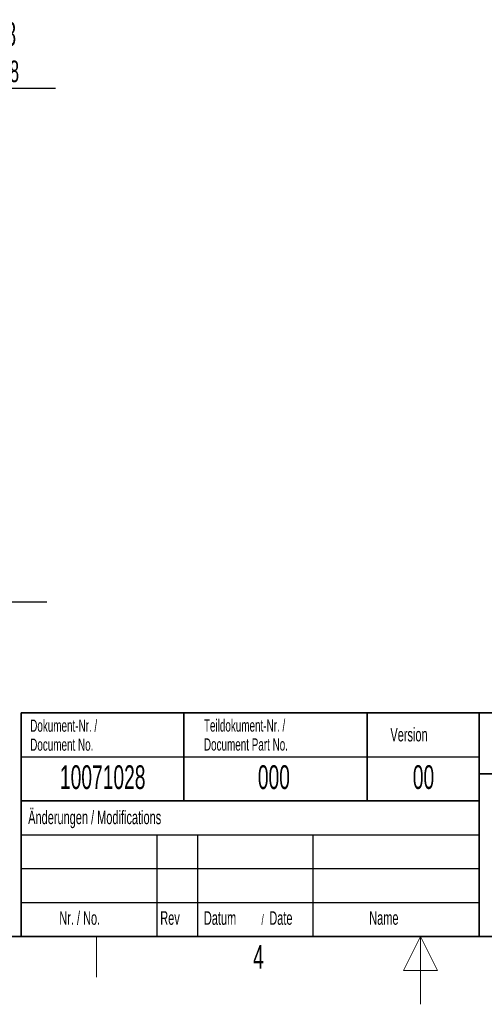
# Model space of a CAD drawing. Header units: millimetres. Extents: x 5 to 418, y 2 to 292.
# Tile 7 of 16: x 158 to 226, y 2 to 147. Entities that reach past the tile are written whole.
import ezdxf

# ---------------------------------------------------------------- set-up
doc = ezdxf.new("R2010")
doc.units = ezdxf.units.MM
doc.layers.add('SLD-0', color=7, linetype='Continuous')
doc.styles.add('SLDTEXTSTYLE0', font='TXT', dxfattribs={"width": 0.605})

# ---------------------------------------------------------------- blocks, each defined once
blk = doc.blocks.new('SW_NOTE_0_1')
at = {"layer": 'SLD-0', "color": 0}
blk.add_line((14.31, 0), (0, 0), dxfattribs=at)
at = {"layer": 'SLD-0', "color": 0, "attachment_point": 1, "style": 'SLDTEXTSTYLE0'}
for s, insert, char_height in [('für M8', (0.49, 9.78), 3.5), ('for M8', (1.68, 4.11), 3.175)]:
    blk.add_mtext(s, dxfattribs=dict(at, insert=insert, char_height=char_height))
blk = doc.blocks.new('SW_NOTE_0_2')
at = {"layer": 'SLD-0', "color": 0}
blk.add_line((16.98, 0), (0, 0), dxfattribs=at)
blk.add_line((16.98, 0), (0, 0), dxfattribs=at)
at = {"layer": 'SLD-0', "color": 0, "attachment_point": 1, "style": 'SLDTEXTSTYLE0'}
for s, insert, char_height in [('für M10', (0.46, 9.67), 3.5), ('for M10', (1.65, 4), 3.175)]:
    blk.add_mtext(s, dxfattribs=dict(at, insert=insert, char_height=char_height))

msp = doc.modelspace()

# ---------------------------------------------------------------- linework, layer by layer
at = {"layer": 'SLD-0', "lineweight": 35}
for p, q in [((158.1167, 45), (225.6167, 45)), ((158.1167, 45), (158.1167, 32)), ((182.1167, 45), (182.1167, 32)), ((209.1167, 45), (209.1167, 32)), ((225.6167, 45), (225.6167, 32)), ((225.6167, 45), (266.3305, 45)), ((225.6167, 45), (225.6167, 36)), ((225.6167, 36), (266.3305, 36)), ((225.6167, 36), (225.6167, 12)), ((158.1167, 32), (158.1167, 12)), ((158.1167, 32), (225.6167, 32)), ((225.6167, 32), (225.6167, 12)), ((26, 12), (408, 12)), ((158.1167, 12), (225.6167, 12)), ((225.6167, 12), (266.3305, 12))]:
    msp.add_line(p, q, dxfattribs=at)
at = {"layer": 'SLD-0'}
for p, q in [((158.1167, 38.5), (225.6167, 38.5)), ((158.1167, 27), (225.6167, 27)), ((178.1167, 27), (178.1167, 12)), ((184.1167, 27), (184.1167, 12)), ((201.1167, 27), (201.1167, 12)), ((158.1167, 22), (225.6167, 22)), ((158.1167, 17), (225.6167, 17))]:
    msp.add_line(p, q, dxfattribs=at)
at = {"layer": 'SLD-0', "lineweight": 25}
msp.add_line((158.1167, 32), (225.6167, 32), dxfattribs=at)
at = {"layer": 'SLD-0', "lineweight": 18}
for p, q in [((169.25, 6), (169.25, 12)), ((217, 12), (214.5, 7)), ((217, 2), (217, 12)), ((219.5, 7), (217, 12)), ((214.5, 7), (219.5, 7))]:
    msp.add_line(p, q, dxfattribs=at)

# ---------------------------------------------------------------- block references
at = {"layer": 'SLD-0'}
for name, p in [('SW_NOTE_0_1', (148.8799, 137.0328)), ('SW_NOTE_0_2', (144.934, 61.2718))]:
    msp.add_blockref(name, p, dxfattribs=at)

# ---------------------------------------------------------------- texts
at = {"layer": 'SLD-0', "style": 'SLDTEXTSTYLE0'}
for s, insert, char_height, attachment_point in [('Dokument-Nr. /', (159.4707, 43.9891), 1.8, 1), ('Teildokument-Nr. /', (185.0721, 44.0073), 1.8, 1), ('Version', (212.5452, 42.7601), 2, 1), ('Document No.', (159.4707, 41.1891), 1.8, 1), ('Document Part No.', (185.0721, 41.2073), 1.8, 1), ('10071028', (170.1557, 37.243), 3.5, 2), ('000', (195.3767, 37.243), 3.5, 2), ('00', (217.424, 37.2527), 3.5, 2), ('Änderungen / Modifications', (159.1698, 30.5619), 2, 1), ('Nr. / No.', (163.7532, 15.7244), 2, 1), ('Rev', (178.6351, 15.7244), 2, 1), ('Datum', (185.0629, 15.7244), 2, 1), ('/', (193.5459, 15.2243), 1.5, 1), ('Date', (194.7022, 15.7244), 2, 1), ('Name', (209.4275, 15.729), 2, 1), ('4', (193.1027, 10.743), 3.5, 2)]:
    msp.add_mtext(s, dxfattribs=dict(at, insert=insert, char_height=char_height, attachment_point=attachment_point))

doc.saveas('drawing.dxf')
